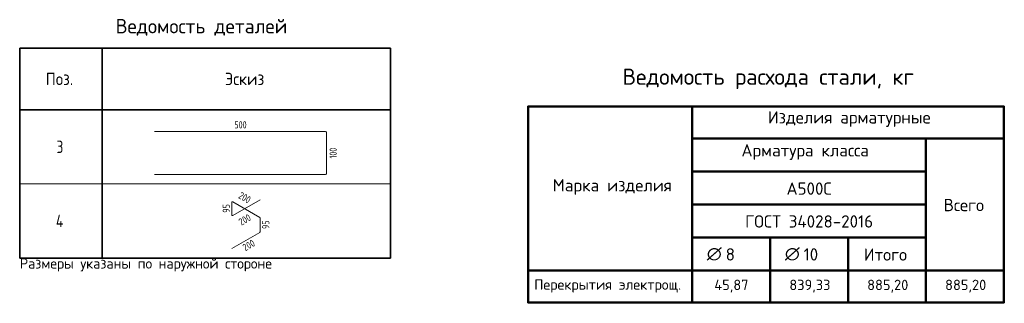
# Model space of a CAD drawing. Header units: metres. Extents: x -38 to 78, y -15 to 19.
# Tile 10 of 10: x 73.61 to 78.39, y 12.66 to 14.04. Entities that reach past the tile are written whole.
import ezdxf

# ---------------------------------------------------------------- set-up
doc = ezdxf.new("R2010")
doc.units = ezdxf.units.M
doc.layers.add('XR$5$STANDARD_1', color=7, linetype='Continuous', lineweight=25)
doc.layers.add('XR$5$Экспликация_ описание', color=7, linetype='Continuous', lineweight=13)
doc.styles.add('ISOCPEUR', font='txt')

msp = doc.modelspace()

# ---------------------------------------------------------------- linework, layer by layer
at = {"layer": 'XR$5$STANDARD_1', "color": 7, "linetype": 'Continuous', "lineweight": 35, "transparency": 33554687}
for p, q in [((73.6125, 13.9021), (75.4125, 13.9021)), ((73.6125, 13.6021), (73.6125, 13.9021)), ((73.6125, 13.9021), (73.6125, 13.2421)), ((74.0125, 13.6021), (74.0125, 13.9021)), ((74.0125, 13.9021), (74.0125, 13.2421)), ((75.4125, 13.6021), (75.4125, 13.9021)), ((75.4125, 13.9021), (75.4125, 13.2421)), ((75.4125, 13.6021), (73.6125, 13.6021)), ((73.6125, 13.5421), (73.6125, 12.8821)), ((74.0125, 13.5421), (74.0125, 12.8821)), ((75.4125, 13.5421), (75.4125, 12.8821)), ((73.6125, 12.8821), (75.4125, 12.8821))]:
    msp.add_line(p, q, dxfattribs=at)
at = {"layer": 'XR$5$STANDARD_1', "color": 4, "linetype": 'Continuous', "lineweight": 18, "transparency": 33554687}
for p, q in [((74.2666, 13.4968), (75.0982, 13.4968)), ((75.102, 13.4929), (75.102, 13.2918)), ((75.0982, 13.2879), (74.2666, 13.2879))]:
    msp.add_line(p, q, dxfattribs=at)
at = {"layer": 'XR$5$STANDARD_1', "color": 7, "linetype": 'Continuous', "lineweight": 13, "transparency": 33554687}
for p, q in [((73.6125, 13.2421), (75.4125, 13.2421)), ((73.6125, 12.8821), (75.4125, 12.8821))]:
    msp.add_line(p, q, dxfattribs=at)
at = {"layer": 'XR$5$STANDARD_1', "color": 40, "linetype": 'Continuous', "lineweight": 18, "transparency": 33554687}
for p, q in [((74.6431, 13.1525), (74.6431, 13.0909)), ((74.647, 13.0886), (74.7797, 13.1652)), ((74.7783, 13.0789), (74.647, 13.1547)), ((74.7797, 13.009), (74.7797, 13.0766)), ((74.6431, 12.9286), (74.7783, 13.0067))]:
    msp.add_line(p, q, dxfattribs=at)
at = {"layer": 'XR$5$STANDARD_1', "color": 4, "linetype": 'Continuous', "lineweight": 18, "transparency": 33554687}
for centre, start, end in [((75.0982, 13.4929), 0, 90), ((75.0982, 13.2918), 270, 0)]:
    msp.add_arc(centre, 0.00385, start, end, dxfattribs=at)
at = {"layer": 'XR$5$STANDARD_1', "color": 40, "linetype": 'Continuous', "lineweight": 18, "transparency": 33554687}
for centre, start, end in [((74.6457, 13.1525), 60, 180), ((74.6457, 13.0909), 180, 300), ((74.777, 13.0766), 0, 60), ((74.777, 13.009), 300, 0)]:
    msp.add_arc(centre, 0.00261, start, end, dxfattribs=at)
at = {"layer": 'XR$5$Экспликация_ описание', "color": 7, "linetype": 'Continuous', "lineweight": 50, "transparency": 33554687}
for p, q in [((76.0801, 13.6178), (78.3939, 13.6178)), ((76.0819, 13.6195), (76.0819, 12.6648)), ((76.8775, 13.6222), (76.8775, 13.4595)), ((76.8775, 13.6222), (76.8775, 12.8196)), ((78.3913, 13.6195), (78.3913, 12.6648)), ((76.8749, 13.4622), (78.0142, 13.4622)), ((76.8749, 13.4622), (78.3886, 13.4622)), ((76.8775, 13.4648), (76.8775, 13.2995)), ((78.0106, 13.4622), (78.3886, 13.4622)), ((78.0133, 13.4648), (78.0133, 12.8196)), ((76.8749, 13.3022), (78.0142, 13.3022)), ((76.8749, 12.9822), (77.2573, 12.9822)), ((76.8775, 12.9848), (76.8775, 12.8196)), ((77.2538, 12.9822), (77.6362, 12.9822)), ((77.2564, 12.9848), (77.2564, 12.8196)), ((76.8802, 12.8222), (76.0775, 12.8222)), ((76.8749, 12.8222), (77.2564, 12.8222)), ((76.8749, 12.8222), (77.2573, 12.8222)), ((76.8775, 12.8248), (76.8775, 12.6622)), ((76.8775, 12.8231), (76.8775, 12.6622)), ((77.2538, 12.8222), (77.6353, 12.8222)), ((77.2538, 12.8222), (77.6362, 12.8222)), ((77.2564, 12.8248), (77.2564, 12.6622)), ((77.6326, 12.8222), (78.0133, 12.8222)), ((77.6353, 12.8248), (77.6353, 12.6622)), ((78.0106, 12.8222), (78.3913, 12.8222)), ((78.0106, 12.8222), (78.3886, 12.8222)), ((78.0133, 12.8248), (78.0133, 12.6622)), ((76.0801, 12.6666), (78.3939, 12.6666))]:
    msp.add_line(p, q, dxfattribs=at)
at = {"layer": 'XR$5$Экспликация_ описание', "color": 7, "linetype": 'Continuous', "lineweight": 25, "transparency": 33554687}
for p, q in [((78.3886, 13.6222), (78.3886, 13.4595)), ((78.3886, 13.4648), (78.3886, 12.8196))]:
    msp.add_line(p, q, dxfattribs=at)
at = {"layer": 'XR$5$Экспликация_ описание', "color": 7, "linetype": 'Continuous', "lineweight": 35, "transparency": 33554687}
for p, q in [((78.0133, 13.4648), (78.0133, 13.2995)), ((77.2564, 12.9848), (77.2564, 12.8196)), ((77.6353, 12.9848), (77.6353, 12.8196)), ((76.8802, 12.8222), (76.0775, 12.8222))]:
    msp.add_line(p, q, dxfattribs=at)
at = {"layer": 'XR$5$Экспликация_ описание', "color": 7, "linetype": 'Continuous', "lineweight": 50, "transparency": 33554687}
for points in [[(76.8775, 13.3022), (76.8775, 13.1422), (78.0133, 13.1422), (78.0133, 13.3022), (76.8775, 13.3022)], [(76.8775, 13.1422), (76.8775, 12.9822), (78.0133, 12.9822), (78.0133, 13.1422), (76.8775, 13.1422)], [(77.6353, 12.9822), (77.6353, 12.8222), (78.0133, 12.8222), (78.0133, 12.9822), (77.6353, 12.9822)]]:
    msp.add_lwpolyline(points, close=True, dxfattribs=at)

# ---------------------------------------------------------------- texts
at = {"layer": 'XR$5$STANDARD_1', "color": 7, "linetype": 'Continuous', "lineweight": 35, "transparency": 33554687, "attachment_point": 7, "style": 'ISOCPEUR'}
for s, insert, char_height, width in [('\\W0.98;Ведомость деталей', (74.0785, 13.9621), 0.07, 0.901958), ('\\W0.92;Поз.', (73.739, 13.7221), 0.06, 0.174597), ('\\W0.94;Эскиз', (74.609, 13.7221), 0.06, 0.235223), ('\\W0.78;3', (73.7915, 13.3921), 0.06, 0.065281), ('\\W0.80;4', (73.7885, 13.0321), 0.06, 0.071967)]:
    msp.add_mtext(s, dxfattribs=dict(at, insert=insert, char_height=char_height, width=width))
at = {"layer": 'XR$5$STANDARD_1', "color": 7, "linetype": 'Continuous', "lineweight": 25, "transparency": 33554687, "insert": (74.6549, 13.5116), "char_height": 0.035, "width": 0.071526, "attachment_point": 7, "style": 'ISOCPEUR'}
msp.add_mtext('\\W0.73;500', dxfattribs=at)
at = {"layer": 'XR$5$STANDARD_1', "color": 7, "linetype": 'Continuous', "lineweight": 25, "transparency": 33554687, "char_height": 0.035, "attachment_point": 7, "style": 'ISOCPEUR'}
for s, insert, width, rotation in [('\\W0.66;100', (75.1518, 13.3657), 0.064727, 90), ('\\W0.73;200', (74.6711, 13.1751), 0.071526, 330), ('\\W0.70;95', (74.6331, 13.1021), 0.051409, 90), ('\\W0.73;200', (74.689, 13.0386), 0.071526, 30), ('\\W0.70;95', (74.8246, 13.0232), 0.051409, 90), ('\\W0.73;200', (74.7084, 12.9144), 0.071526, 30)]:
    msp.add_mtext(s, dxfattribs=dict(at, insert=insert, width=width, rotation=rotation))
at = {"layer": 'XR$5$STANDARD_1', "color": 7, "linetype": 'Continuous', "lineweight": 13, "transparency": 33554687, "insert": (73.6125, 12.8171), "char_height": 0.05, "width": 1.279102, "attachment_point": 7, "style": 'ISOCPEUR'}
msp.add_mtext('\\W0.99;Размеры указаны по наружной стороне', dxfattribs=at)
at = {"layer": 'XR$5$Экспликация_ описание', "color": 7, "linetype": 'Continuous', "lineweight": 35, "transparency": 33554687, "attachment_point": 7, "style": 'ISOCPEUR'}
for s, insert, char_height, width in [('\\A1;{\\fISOCPEUR|i0|b0;\\H0.078195;\\W1.000000;\\C7;Ведомость расхода стали, кг}\\P', (76.5397, 13.7023), 0.078195, 1.51267), ('\\A1;{\\fISOCPEUR|i0|b0;\\H0.059795;\\W1.000000;\\C7;Изделия арматурные}\\P', (77.2459, 13.5191), 0.059795, 0.815759), ('\\A1;{\\fISOCPEUR|i0|b0;\\H0.059795;\\W1.000000;\\C7;Арматура класса}\\P', (77.1174, 13.359), 0.059795, 0.693097), ('\\A1;{\\fISOCPEUR|i0|b0;\\H0.059795;\\W1.000000;\\C7;Марка изделия}\\P', (76.2009, 13.1894), 0.059795, 0.588358), ('\\A1;{\\fISOCPEUR|i0|b0;\\H0.059795;\\W1.000000;\\C7;А500С}\\P', (77.3363, 13.1894), 0.059795, 0.249607), ('\\A1;{\\fISOCPEUR|i0|b0;\\H0.059795;\\W1.000000;\\C7;ГОСТ 34028-2016}\\P', (77.1352, 13.0299), 0.059795, 0.656652), ('\\A1;{\\fISOCPEUR|i0|b0;\\H0.059795;\\W1.000000;\\C7;Всего}\\P', (78.0988, 13.1096), 0.059795, 0.237565), ('\\A1;{\\fISOCPEUR|i0|b0;\\H0.059795;\\W1.000000;\\C7;∅}\\P', (76.9492, 12.8698), 0.059795, 0.078278), ('\\A1;{\\fISOCPEUR|i0|b0;\\H0.059795;\\W1.000000;\\C7; 8}\\P', (77.0026, 12.8698), 0.059795, 0.103645), ('\\A1;{\\fISOCPEUR|i0|b0;\\H0.059795;\\W1.000000;\\C7;∅}\\P', (77.3282, 12.8698), 0.059795, 0.078278), ('\\A1;{\\fISOCPEUR|i0|b0;\\H0.059795;\\W1.000000;\\C7; 10}\\P', (77.381, 12.8698), 0.059795, 0.132093), ('\\A1;{\\fISOCPEUR|i0|b0;\\H0.059795;\\W1.000000;\\C7;Итого}\\P', (77.7117, 12.8693), 0.059795, 0.255625), ('\\A1;{\\fISOCPEUR|i0|b0;\\H0.050595;\\W1.000000;\\C7;Перекрытия электрощ.}\\P', (76.1109, 12.7144), 0.050595, 0.753524), ('\\A1;{\\fISOCPEUR|i0|b0;\\H0.050595;\\W1.000000;\\C7;45,87}\\P', (76.9858, 12.7144), 0.050595, 0.188266), ('\\A1;{\\fISOCPEUR|i0|b0;\\H0.050595;\\W1.000000;\\C7;839,33}\\P', (77.35, 12.7144), 0.050595, 0.218841), ('\\A1;{\\fISOCPEUR|i0|b0;\\H0.050595;\\W1.000000;\\C7;885,20}\\P', (77.728, 12.7144), 0.050595, 0.218841), ('\\A1;{\\fISOCPEUR|i0|b0;\\H0.050595;\\W1.000000;\\C7;885,20}\\P', (78.1065, 12.7144), 0.050595, 0.218841)]:
    msp.add_mtext(s, dxfattribs=dict(at, insert=insert, char_height=char_height, width=width))

doc.saveas('drawing.dxf')
